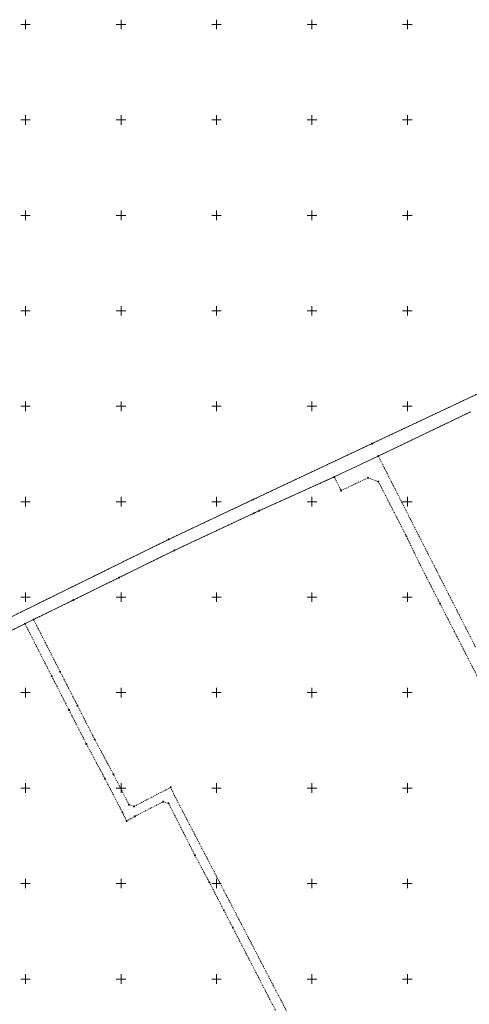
# Model space of a CAD drawing. Extents: x 6414462 to 7495468, y 5756825 to 5824657.
# Tile 32 of 54: x 6498397 to 6498632, y 5809587 to 5810102. Entities that reach past the tile are written whole.
import ezdxf

# ---------------------------------------------------------------- set-up
doc = ezdxf.new("R2010")
doc.units = 0
doc.linetypes.add('2324-2024 mdcp$0$PRZER1-1', pattern=[1, 0.5, -0.5])
doc.linetypes.add('Lipnica teren 1$0$HIDDEN2', pattern=[0.1875, 0.125, -0.0625])
for name, color, linetype, lineweight in [('2324-2024 mdcp$0$GEPPGD', 7, 'Continuous', 18), ('2324-2024 mdcp$0$GESDZI', 7, 'Continuous', 18), ('2324-2024 mdcp$0$Ramka sekcyjna', 7, 'Continuous', 18)]:
    doc.layers.add(name, color=color, linetype=linetype, lineweight=lineweight)
doc.layers.add('2324-2024 mdcp$0$GESUZY', color=7, linetype='Continuous', lineweight=18, true_color=0x008000)
doc.layers.add('Lipnica teren 1$0$demontaże', color=1, linetype='Continuous', true_color=0xff0000)

# ---------------------------------------------------------------- blocks, each defined once
blk = doc.blocks.new('2324-2024 mdcp$0$GEPPGD1_2')
at = {"true_color": 0xffffff}
blk.add_hatch(color=7, dxfattribs=at).paths.add_polyline_path([(0, -0.25), (0.077254, -0.237764), (0.146946, -0.202254), (0.202254, -0.146946), (0.237764, -0.077254), (0.25, 0), (0.237764, 0.077254), (0.202254, 0.146946), (0.146946, 0.202254), (0.077254, 0.237764), (0, 0.25), (-0.077254, 0.237764), (-0.146946, 0.202254), (-0.202254, 0.146946), (-0.237764, 0.077254), (-0.25, 0), (-0.237764, -0.077254), (-0.202254, -0.146946), (-0.146946, -0.202254), (-0.077254, -0.237764)])
blk.add_hatch(color=0).paths.add_polyline_path([(0, -0.045), (0.013906, -0.042798), (0.02645, -0.036406), (0.036406, -0.02645), (0.042798, -0.013906), (0.045, 0), (0.042798, 0.013906), (0.036406, 0.02645), (0.02645, 0.036406), (0.013906, 0.042798), (0, 0.045), (-0.013906, 0.042798), (-0.02645, 0.036406), (-0.036406, 0.02645), (-0.042798, 0.013906), (-0.045, 0), (-0.042798, -0.013906), (-0.036406, -0.02645), (-0.02645, -0.036406), (-0.013906, -0.042798)])
blk = doc.blocks.new('2324-2024 mdcp$0$GEPPGD1_1')
at = {"true_color": 0xffffff}
blk.add_hatch(color=7, dxfattribs=at).paths.add_polyline_path([(0, -0.25), (0.077254, -0.237764), (0.146946, -0.202254), (0.202254, -0.146946), (0.237764, -0.077254), (0.25, 0), (0.237764, 0.077254), (0.202254, 0.146946), (0.146946, 0.202254), (0.077254, 0.237764), (0, 0.25), (-0.077254, 0.237764), (-0.146946, 0.202254), (-0.202254, 0.146946), (-0.237764, 0.077254), (-0.25, 0), (-0.237764, -0.077254), (-0.202254, -0.146946), (-0.146946, -0.202254), (-0.077254, -0.237764)])
at = {"color": 0}
blk.add_lwpolyline([(0, 0.25), (0.077254, 0.237764), (0.146946, 0.202254), (0.202254, 0.146946), (0.237764, 0.077254), (0.25, 0), (0.237764, -0.077254), (0.202254, -0.146946), (0.146946, -0.202254), (0.077254, -0.237764), (0, -0.25), (-0.077254, -0.237764), (-0.146946, -0.202254), (-0.202254, -0.146946), (-0.237764, -0.077254), (-0.25, 0), (-0.237764, 0.077254), (-0.202254, 0.146946), (-0.146946, 0.202254), (-0.077254, 0.237764)], close=True, dxfattribs=at)
blk = doc.blocks.new('2324-2024 mdcp')
at = {"layer": '2324-2024 mdcp$0$GESDZI', "color": 7, "linetype": 'Continuous', "lineweight": 18}
for points in [[(6497994.25, 5809560.48), (6498045.82, 5809601.46), (6498086.88, 5809635.22), (6498149.97, 5809671.19), (6498158.45, 5809675.82), (6498183.29, 5809691.27), (6498210.34, 5809702.9), (6498250.84, 5809721.04), (6498255.25, 5809723.19), (6498284.59, 5809737.52), (6498336.53, 5809764.26), (6498349.29, 5809770), (6498351.16, 5809770.82), (6498357.57, 5809773.68), (6498385.47, 5809786.23), (6498389.73, 5809788.34), (6498395.12, 5809790.98), (6498474.92, 5809830.27), (6498519.28, 5809851.17), (6498558.08, 5809869.44), (6498581.52, 5809880.48), (6498706.5, 5809939.35)], [(6498632.98, 5809897.02), (6498584.76, 5809873.92), (6498561.7, 5809862.98), (6498522.34, 5809845.27), (6498519.62, 5809844), (6498477.92, 5809824.5), (6498449, 5809810.29), (6498425.01, 5809798.5), (6498404.19, 5809788.28), (6498399.71, 5809786.07), (6498378.88, 5809775.84)]]:
    blk.add_lwpolyline(points, dxfattribs=at)
at = {"layer": '2324-2024 mdcp$0$GESUZY', "color": 96, "linetype": '2324-2024 mdcp$0$PRZER1-1', "lineweight": 18, "true_color": 0x008000}
for points in [[(6498378.88, 5809775.84), (6498399.71, 5809786.07), (6498413.71, 5809758.65), (6498422.79, 5809740.88), (6498431.86, 5809723.1), (6498441.62, 5809704.9), (6498450.79, 5809687.23), (6498452.91, 5809682.76), (6498457.28, 5809685.25), (6498465.73, 5809689.58), (6498472.11, 5809692.84), (6498474.91, 5809692.04), (6498488.74, 5809664.77), (6498496.3, 5809650.63), (6498503.85, 5809635.99), (6498508.58, 5809626.85), (6498530.93, 5809583.6)], [(6498542.29, 5809572.49), (6498477.47, 5809697.13), (6498476.1, 5809700.44), (6498456.86, 5809690.42), (6498454.17, 5809691.28), (6498446.03, 5809707.27), (6498436.26, 5809725.48), (6498427.18, 5809743.26), (6498418.1, 5809761.03), (6498404.19, 5809788.28), (6498425.01, 5809798.5), (6498449, 5809810.29), (6498477.92, 5809824.5), (6498519.62, 5809844), (6498522.34, 5809845.27), (6498561.7, 5809862.98), (6498565.3, 5809855.84), (6498579.36, 5809862.51), (6498584.76, 5809860.59), (6498599.53, 5809831.83), (6498606.29, 5809817.76), (6498610.08, 5809810.36), (6498617.12, 5809796.62), (6498628.07, 5809775.24), (6498639.01, 5809753.91)], [(6498635.73, 5809773.86), (6498616.73, 5809811.15), (6498584.76, 5809873.92), (6498632.98, 5809897.02)], [(6498706.5, 5809939.35), (6498581.52, 5809880.48), (6498558.08, 5809869.44), (6498519.28, 5809851.17), (6498474.92, 5809830.27), (6498395.12, 5809790.98)]]:
    blk.add_lwpolyline(points, dxfattribs=at)
at = {"layer": '2324-2024 mdcp$0$Ramka sekcyjna', "color": 7, "linetype": 'Continuous', "lineweight": 18, "flags": 128}
for points in [[(6498400, 5810100), (6498397.5, 5810100)], [(6498400, 5810097.5), (6498400, 5810102.5)], [(6498400, 5810097.5), (6498400, 5810102.5)], [(6498400, 5810100), (6498402.5, 5810100)], [(6498452.5, 5810100), (6498447.5, 5810100)], [(6498450, 5810097.5), (6498450, 5810102.5)], [(6498502.5, 5810100), (6498497.5, 5810100)], [(6498500, 5810097.5), (6498500, 5810102.5)], [(6498552.5, 5810100), (6498547.5, 5810100)], [(6498550, 5810097.5), (6498550, 5810102.5)], [(6498602.5, 5810100), (6498597.5, 5810100)], [(6498600, 5810097.5), (6498600, 5810102.5)], [(6498400, 5810050), (6498397.5, 5810050)], [(6498400, 5810047.5), (6498400, 5810052.5)], [(6498400, 5810047.5), (6498400, 5810052.5)], [(6498400, 5810050), (6498402.5, 5810050)], [(6498452.5, 5810050), (6498447.5, 5810050)], [(6498450, 5810047.5), (6498450, 5810052.5)], [(6498502.5, 5810050), (6498497.5, 5810050)], [(6498500, 5810047.5), (6498500, 5810052.5)], [(6498552.5, 5810050), (6498547.5, 5810050)], [(6498550, 5810047.5), (6498550, 5810052.5)], [(6498602.5, 5810050), (6498597.5, 5810050)], [(6498600, 5810047.5), (6498600, 5810052.5)], [(6498400, 5810000), (6498400, 5810002.5)], [(6498400, 5810000), (6498400, 5810002.5)], [(6498450, 5810000), (6498450, 5810002.5)], [(6498500, 5810000), (6498500, 5810002.5)], [(6498550, 5810000), (6498550, 5810002.5)], [(6498600, 5810000), (6498600, 5810002.5)], [(6498400, 5810000), (6498397.5, 5810000)], [(6498400, 5810000), (6498397.5, 5810000)], [(6498400, 5810000), (6498402.5, 5810000)], [(6498400, 5810000), (6498400, 5809997.5)], [(6498400, 5810000), (6498400, 5809997.5)], [(6498400, 5810000), (6498402.5, 5810000)], [(6498452.5, 5810000), (6498447.5, 5810000)], [(6498452.5, 5810000), (6498447.5, 5810000)], [(6498450, 5810000), (6498450, 5809997.5)], [(6498502.5, 5810000), (6498497.5, 5810000)], [(6498502.5, 5810000), (6498497.5, 5810000)], [(6498500, 5810000), (6498500, 5809997.5)], [(6498552.5, 5810000), (6498547.5, 5810000)], [(6498552.5, 5810000), (6498547.5, 5810000)], [(6498550, 5810000), (6498550, 5809997.5)], [(6498602.5, 5810000), (6498597.5, 5810000)], [(6498602.5, 5810000), (6498597.5, 5810000)], [(6498600, 5810000), (6498600, 5809997.5)], [(6498400, 5809950), (6498397.5, 5809950)], [(6498400, 5809947.5), (6498400, 5809952.5)], [(6498400, 5809947.5), (6498400, 5809952.5)], [(6498400, 5809950), (6498402.5, 5809950)], [(6498452.5, 5809950), (6498447.5, 5809950)], [(6498450, 5809947.5), (6498450, 5809952.5)], [(6498502.5, 5809950), (6498497.5, 5809950)], [(6498500, 5809947.5), (6498500, 5809952.5)], [(6498552.5, 5809950), (6498547.5, 5809950)], [(6498550, 5809947.5), (6498550, 5809952.5)], [(6498602.5, 5809950), (6498597.5, 5809950)], [(6498600, 5809947.5), (6498600, 5809952.5)], [(6498400, 5809900), (6498397.5, 5809900)], [(6498400, 5809897.5), (6498400, 5809902.5)], [(6498400, 5809897.5), (6498400, 5809902.5)], [(6498400, 5809900), (6498402.5, 5809900)], [(6498452.5, 5809900), (6498447.5, 5809900)], [(6498450, 5809897.5), (6498450, 5809902.5)], [(6498502.5, 5809900), (6498497.5, 5809900)], [(6498500, 5809897.5), (6498500, 5809902.5)], [(6498552.5, 5809900), (6498547.5, 5809900)], [(6498550, 5809897.5), (6498550, 5809902.5)], [(6498602.5, 5809900), (6498597.5, 5809900)], [(6498600, 5809897.5), (6498600, 5809902.5)], [(6498400, 5809847.5), (6498400, 5809852.5)], [(6498400, 5809847.5), (6498400, 5809852.5)], [(6498450, 5809847.5), (6498450, 5809852.5)], [(6498500, 5809847.5), (6498500, 5809852.5)], [(6498550, 5809847.5), (6498550, 5809852.5)], [(6498600, 5809847.5), (6498600, 5809852.5)], [(6498400, 5809850), (6498397.5, 5809850)], [(6498400, 5809850), (6498402.5, 5809850)], [(6498452.5, 5809850), (6498447.5, 5809850)], [(6498502.5, 5809850), (6498497.5, 5809850)], [(6498552.5, 5809850), (6498547.5, 5809850)], [(6498602.5, 5809850), (6498597.5, 5809850)], [(6498400, 5809797.5), (6498400, 5809802.5)], [(6498400, 5809797.5), (6498400, 5809802.5)], [(6498450, 5809797.5), (6498450, 5809802.5)], [(6498500, 5809797.5), (6498500, 5809802.5)], [(6498550, 5809797.5), (6498550, 5809802.5)], [(6498600, 5809797.5), (6498600, 5809802.5)], [(6498400, 5809800), (6498397.5, 5809800)], [(6498400, 5809800), (6498402.5, 5809800)], [(6498452.5, 5809800), (6498447.5, 5809800)], [(6498502.5, 5809800), (6498497.5, 5809800)], [(6498552.5, 5809800), (6498547.5, 5809800)], [(6498602.5, 5809800), (6498597.5, 5809800)], [(6498400, 5809750), (6498397.5, 5809750)], [(6498400, 5809750), (6498397.5, 5809750)], [(6498400, 5809750), (6498400, 5809752.5)], [(6498400, 5809750), (6498400, 5809752.5)], [(6498400, 5809750), (6498402.5, 5809750)], [(6498400, 5809750), (6498400, 5809747.5)], [(6498400, 5809750), (6498400, 5809747.5)], [(6498400, 5809750), (6498402.5, 5809750)], [(6498452.5, 5809750), (6498447.5, 5809750)], [(6498452.5, 5809750), (6498447.5, 5809750)], [(6498450, 5809750), (6498450, 5809752.5)], [(6498450, 5809750), (6498450, 5809747.5)], [(6498502.5, 5809750), (6498497.5, 5809750)], [(6498502.5, 5809750), (6498497.5, 5809750)], [(6498500, 5809750), (6498500, 5809752.5)], [(6498500, 5809750), (6498500, 5809747.5)], [(6498552.5, 5809750), (6498547.5, 5809750)], [(6498552.5, 5809750), (6498547.5, 5809750)], [(6498550, 5809750), (6498550, 5809752.5)], [(6498550, 5809750), (6498550, 5809747.5)], [(6498602.5, 5809750), (6498597.5, 5809750)], [(6498602.5, 5809750), (6498597.5, 5809750)], [(6498600, 5809750), (6498600, 5809752.5)], [(6498600, 5809750), (6498600, 5809747.5)], [(6498400, 5809697.5), (6498400, 5809702.5)], [(6498400, 5809697.5), (6498400, 5809702.5)], [(6498450, 5809697.5), (6498450, 5809702.5)], [(6498500, 5809697.5), (6498500, 5809702.5)], [(6498550, 5809697.5), (6498550, 5809702.5)], [(6498600, 5809697.5), (6498600, 5809702.5)], [(6498400, 5809700), (6498397.5, 5809700)], [(6498400, 5809700), (6498402.5, 5809700)], [(6498452.5, 5809700), (6498447.5, 5809700)], [(6498502.5, 5809700), (6498497.5, 5809700)], [(6498552.5, 5809700), (6498547.5, 5809700)], [(6498602.5, 5809700), (6498597.5, 5809700)], [(6498400, 5809647.5), (6498400, 5809652.5)], [(6498400, 5809647.5), (6498400, 5809652.5)], [(6498450, 5809647.5), (6498450, 5809652.5)], [(6498500, 5809647.5), (6498500, 5809652.5)], [(6498550, 5809647.5), (6498550, 5809652.5)], [(6498600, 5809647.5), (6498600, 5809652.5)], [(6498400, 5809650), (6498397.5, 5809650)], [(6498400, 5809650), (6498402.5, 5809650)], [(6498452.5, 5809650), (6498447.5, 5809650)], [(6498502.5, 5809650), (6498497.5, 5809650)], [(6498552.5, 5809650), (6498547.5, 5809650)], [(6498602.5, 5809650), (6498597.5, 5809650)], [(6498400, 5809600), (6498397.5, 5809600)], [(6498400, 5809597.5), (6498400, 5809602.5)], [(6498400, 5809597.5), (6498400, 5809602.5)], [(6498400, 5809600), (6498402.5, 5809600)], [(6498452.5, 5809600), (6498447.5, 5809600)], [(6498450, 5809597.5), (6498450, 5809602.5)], [(6498502.5, 5809600), (6498497.5, 5809600)], [(6498500, 5809597.5), (6498500, 5809602.5)], [(6498552.5, 5809600), (6498547.5, 5809600)], [(6498550, 5809597.5), (6498550, 5809602.5)], [(6498602.5, 5809600), (6498597.5, 5809600)], [(6498600, 5809597.5), (6498600, 5809602.5)]]:
    blk.add_lwpolyline(points, dxfattribs=at)
at = {"layer": '2324-2024 mdcp$0$GEPPGD', "color": 7, "linetype": 'Continuous', "lineweight": 18}
for name, p in [('2324-2024 mdcp$0$GEPPGD1_1', (6498581.52, 5809880.48)), ('2324-2024 mdcp$0$GEPPGD1_1', (6498584.76, 5809873.92)), ('2324-2024 mdcp$0$GEPPGD1_2', (6498558.08, 5809869.44)), ('2324-2024 mdcp$0$GEPPGD1_1', (6498561.7, 5809862.98)), ('2324-2024 mdcp$0$GEPPGD1_1', (6498579.36, 5809862.51)), ('2324-2024 mdcp$0$GEPPGD1_1', (6498584.76, 5809860.59)), ('2324-2024 mdcp$0$GEPPGD1_1', (6498565.3, 5809855.84)), ('2324-2024 mdcp$0$GEPPGD1_1', (6498519.28, 5809851.17)), ('2324-2024 mdcp$0$GEPPGD1_1', (6498519.62, 5809844)), ('2324-2024 mdcp$0$GEPPGD1_1', (6498522.34, 5809845.27)), ('2324-2024 mdcp$0$GEPPGD1_1', (6498599.53, 5809831.83)), ('2324-2024 mdcp$0$GEPPGD1_1', (6498474.92, 5809830.27)), ('2324-2024 mdcp$0$GEPPGD1_1', (6498477.92, 5809824.5)), ('2324-2024 mdcp$0$GEPPGD1_1', (6498449, 5809810.29)), ('2324-2024 mdcp$0$GEPPGD1_1', (6498425.01, 5809798.5)), ('2324-2024 mdcp$0$GEPPGD1_1', (6498617.12, 5809796.62)), ('2324-2024 mdcp$0$GEPPGD1_1', (6498399.71, 5809786.07)), ('2324-2024 mdcp$0$GEPPGD1_1', (6498404.19, 5809788.28)), ('2324-2024 mdcp$0$GEPPGD1_1', (6498418.1, 5809761.03)), ('2324-2024 mdcp$0$GEPPGD1_1', (6498413.71, 5809758.65)), ('2324-2024 mdcp$0$GEPPGD1_1', (6498422.79, 5809740.88)), ('2324-2024 mdcp$0$GEPPGD1_1', (6498427.18, 5809743.26)), ('2324-2024 mdcp$0$GEPPGD1_1', (6498431.86, 5809723.1)), ('2324-2024 mdcp$0$GEPPGD1_1', (6498436.26, 5809725.48)), ('2324-2024 mdcp$0$GEPPGD1_1', (6498446.03, 5809707.27)), ('2324-2024 mdcp$0$GEPPGD1_1', (6498441.62, 5809704.9)), ('2324-2024 mdcp$0$GEPPGD1_1', (6498476.1, 5809700.44)), ('2324-2024 mdcp$0$GEPPGD1_1', (6498472.11, 5809692.84)), ('2324-2024 mdcp$0$GEPPGD1_1', (6498474.91, 5809692.04)), ('2324-2024 mdcp$0$GEPPGD1_1', (6498450.79, 5809687.23)), ('2324-2024 mdcp$0$GEPPGD1_1', (6498454.17, 5809691.28)), ('2324-2024 mdcp$0$GEPPGD1_1', (6498456.86, 5809690.42)), ('2324-2024 mdcp$0$GEPPGD1_2', (6498465.73, 5809689.58)), ('2324-2024 mdcp$0$GEPPGD1_1', (6498452.91, 5809682.76)), ('2324-2024 mdcp$0$GEPPGD1_1', (6498457.28, 5809685.25)), ('2324-2024 mdcp$0$GEPPGD1_1', (6498488.74, 5809664.77)), ('2324-2024 mdcp$0$GEPPGD1_1', (6498496.3, 5809650.63)), ('2324-2024 mdcp$0$GEPPGD1_1', (6498503.85, 5809635.99)), ('2324-2024 mdcp$0$GEPPGD1_1', (6498508.58, 5809626.85))]:
    blk.add_blockref(name, p, dxfattribs=at)
blk = doc.blocks.new('Lipnica teren 1')
at = {"layer": 'Lipnica teren 1$0$demontaże', "linetype": 'Lipnica teren 1$0$HIDDEN2'}
blk.add_blockref('2324-2024 mdcp', (0, 0), dxfattribs=at)

msp = doc.modelspace()

# ---------------------------------------------------------------- block references
msp.add_blockref('Lipnica teren 1', (0, 0))

doc.saveas('drawing.dxf')
